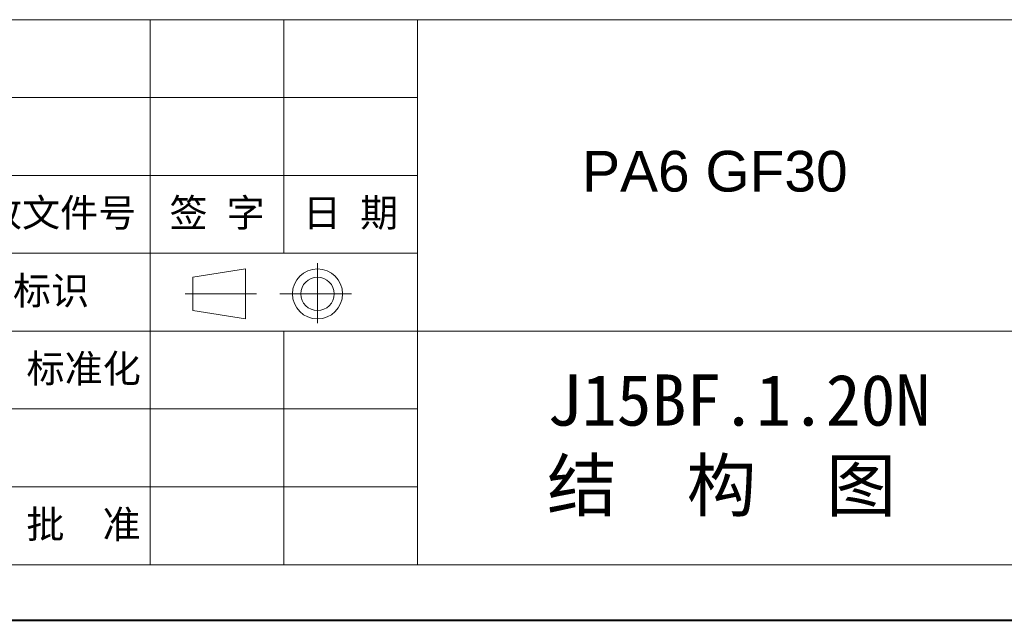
# Model space of a CAD drawing. Header units: millimetres. Extents: x 3187 to 3689, y -339 to 12.
# Tile 6 of 33: x 3509 to 3614, y -339 to -275. Entities that reach past the tile are written whole.
import ezdxf

# ---------------------------------------------------------------- set-up
doc = ezdxf.new("R2010")
doc.units = ezdxf.units.MM
doc.layers.add('标注线', color=7, linetype='Continuous', lineweight=15)
doc.styles.add('样式 6', font='仿宋_GB2312.ttf')

msp = doc.modelspace()

# ---------------------------------------------------------------- linework, layer by layer
at = {"color": 7, "lineweight": 13}
for p, q in [((3413.64, -275.368), (3678.945, -275.368)), ((3465.768, -333.399), (3678.945, -333.399))]:
    msp.add_line(p, q, dxfattribs=at)
at = {"color": 7, "lineweight": 15}
for p, q in [((3522.615, -275.368), (3522.615, -300.238)), ((3536.827, -275.368), (3536.827, -300.238)), ((3551.039, -275.368), (3551.039, -333.399)), ((3465.768, -283.658), (3551.039, -283.658)), ((3465.768, -291.948), (3551.039, -291.948)), ((3465.768, -300.238), (3551.039, -300.238)), ((3522.615, -300.238), (3522.615, -333.399)), ((3540.413, -307.692), (3540.413, -301.3)), ((3527.162, -302.79), (3532.743, -301.902)), ((3527.162, -302.79), (3527.162, -306.343)), ((3532.743, -307.232), (3532.743, -301.902)), ((3533.925, -304.567), (3526.342, -304.567)), ((3536.395, -304.567), (3544.026, -304.567)), ((3527.162, -306.343), (3532.743, -307.232)), ((3465.768, -308.529), (3606.701, -308.529)), ((3536.827, -308.529), (3536.827, -333.399)), ((3606.701, -308.529), (3678.945, -308.529)), ((3465.768, -316.819), (3551.039, -316.819)), ((3465.768, -325.109), (3551.039, -325.109))]:
    msp.add_line(p, q, dxfattribs=at)
at = {"color": 7, "lineweight": 40}
msp.add_line((3187.454, -339.321), (3684.866, -339.321), dxfattribs=at)
at = {"color": 7, "lineweight": 15}
for radius in [2.665, 1.776]:
    msp.add_circle((3540.413, -304.567), radius, dxfattribs=at)

# ---------------------------------------------------------------- texts
at = {"attachment_point": 1, "style": '样式 6'}
for s, insert, char_height in [('{\\fArial|b0|i0|c0|p32;PA6 GF30\\f楷体_GB2312|b0|i0|c134|p49;  }', (3568.581, -289.339), 4.33163), ('{\\C7;J15BF.1.20N\\P}结  构  图', (3564.84, -313.141), 5.45106)]:
    msp.add_mtext(s, dxfattribs=dict(at, insert=insert, char_height=char_height))
at = {"layer": '标注线', "color": 7, "lineweight": 18, "char_height": 2.9733, "attachment_point": 5, "style": '样式 6'}
for s, insert, width in [('更改文件号', (3510.994, -296.093), 24.51917), ('签 字', (3529.721, -296.093), 14.21178), ('日 期', (3543.933, -296.093), 14.21178), ('投影标识', (3508.003, -304.384), 17.37702), ('标准化', (3515.523, -312.674), 19.21843), ('批  准', (3515.509, -329.254), 14.21178)]:
    msp.add_mtext(s, dxfattribs=dict(at, insert=insert, width=width))

doc.saveas('drawing.dxf')
